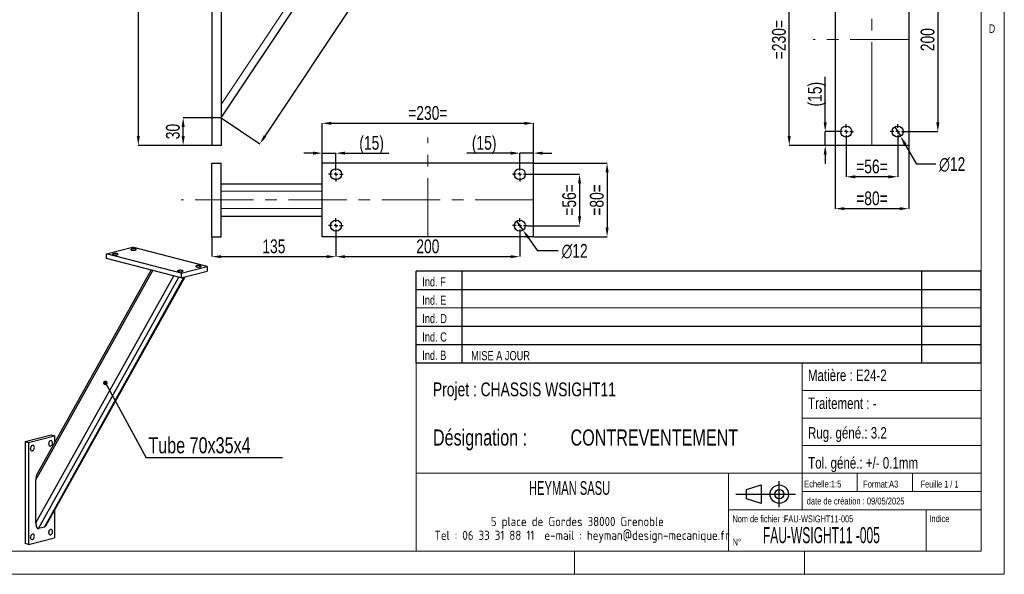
# Model space of a CAD drawing. Header units: millimetres. Extents: x 5 to 415, y 5 to 292.
# Tile 3 of 4: x 201 to 415, y 5 to 126. Entities that reach past the tile are written whole.
import ezdxf
from ezdxf.enums import TextEntityAlignment as Align

# ---------------------------------------------------------------- set-up
doc = ezdxf.new("R2010")
doc.units = ezdxf.units.MM
doc.header["$PDSIZE"] = -1
doc.linetypes.add('CENTERX2', pattern=[20.32, 12.7, -2.54, 2.54, -2.54])
for name, color, linetype in [('COTES', 1, 'Continuous'), ('NOTES', 6, 'Continuous'), ('TRAIT-FINS', 9, 'Continuous'), ('TRAIT-MIXTES', 3, 'CENTERX2')]:
    doc.layers.add(name, color=color, linetype=linetype)
doc.layers.add('TRAIT-FORT', color=4, linetype='Continuous', lineweight=25)
doc.styles.add('SLDTEXTSTYLE0', font='TXT', dxfattribs={"width": 0.75})
doc.styles.add('SLDTEXTSTYLE2', font='TXT', dxfattribs={"width": 0.559317})
doc.styles.add('SLDTEXTSTYLE3', font='TXT', dxfattribs={"width": 0.666172})
doc.styles.add('SLDTEXTSTYLE4', font='TXT', dxfattribs={"width": 0.692308})
doc.styles.add('SLDTEXTSTYLE5', font='ISOCP3', dxfattribs={"width": 0.96})
doc.styles.add('SLDTEXTSTYLE6', font='TXT', dxfattribs={"width": 0.605})
doc.dimstyles.new('SLDDIMSTYLE0', dxfattribs={"dimtxt": 3, "dimasz": 2, "dimexe": 0, "dimexo": 0.0625, "dimgap": 0.75, "dimtad": 1, "dimlfac": 5, "dimrnd": 1e-09, "dimzin": 12, "dimdsep": 46, "dimtxsty": 'SLDTEXTSTYLE0', "dimsah": 1, "dimcen": 0.09, "dimadec": 0, "dimazin": 3, "dimtfac": 1, "dimtmove": 0, "dimatfit": 0, "dimfxl": 1, "dimfrac": 2, "dimtolj": 1, "dimtzin": 12, "dimarcsym": 0})
doc.dimstyles.new('SLDDIMSTYLE1', dxfattribs={"dimtxt": 3, "dimasz": 2, "dimexe": 0, "dimexo": 0.0625, "dimgap": 0.75, "dimtad": 1, "dimlfac": 5, "dimrnd": 1e-09, "dimzin": 12, "dimdsep": 46, "dimtxsty": 'SLDTEXTSTYLE0', "dimsah": 1, "dimcen": 0.09, "dimadec": 0, "dimazin": 3, "dimtfac": 1, "dimtofl": 0, "dimtmove": 0, "dimatfit": 3, "dimfxl": 1, "dimfrac": 2, "dimtolj": 1, "dimtzin": 12, "dimarcsym": 0})
doc.dimstyles.new('SLDDIMSTYLE2', dxfattribs={"dimtxt": 3, "dimasz": 2, "dimexe": 0, "dimexo": 0.0625, "dimgap": 0.75, "dimtad": 1, "dimdec": 0, "dimlfac": 5, "dimrnd": 1e-09, "dimzin": 12, "dimdsep": 46, "dimtxsty": 'SLDTEXTSTYLE0', "dimsah": 1, "dimcen": 0.09, "dimadec": 0, "dimazin": 3, "dimtfac": 1, "dimtdec": 0, "dimtofl": 0, "dimtmove": 0, "dimatfit": 3, "dimfxl": 1, "dimfrac": 2, "dimtolj": 1, "dimtzin": 12, "dimarcsym": 0})
doc.dimstyles.new('SLDDIMSTYLE4', dxfattribs={"dimtxt": 3, "dimasz": 2, "dimexe": 0, "dimexo": 0.0625, "dimgap": 0.75, "dimtad": 0, "dimtih": 1, "dimtoh": 1, "dimlfac": 5, "dimrnd": 1e-09, "dimzin": 12, "dimdsep": 46, "dimtxsty": 'SLDTEXTSTYLE0', "dimblk1": 'NONE', "dimsah": 1, "dimcen": 0, "dimadec": 0, "dimazin": 3, "dimtfac": 1, "dimtmove": 0, "dimatfit": 3, "dimldrblk": 'NONE', "dimfxl": 1, "dimfrac": 2, "dimtolj": 1, "dimtzin": 12, "dimarcsym": 0})
doc.dimstyles.new('SLDDIMSTYLE5', dxfattribs={"dimtxt": 0.18, "dimasz": 1, "dimexe": 0, "dimexo": 0.0625, "dimgap": 0, "dimtad": 0, "dimtih": 1, "dimtoh": 1, "dimdec": 0, "dimrnd": 1e-09, "dimzin": 0, "dimdsep": 46, "dimtxsty": 'Standard', "dimblk1": 'DOT', "dimblk2": 'DOT', "dimsah": 1, "dimcen": 0.09, "dimadec": 0, "dimazin": 0, "dimtfac": 1, "dimtdec": 0, "dimtofl": 0, "dimtmove": 0, "dimatfit": 3, "dimldrblk": 'DOT', "dimfxl": 1, "dimfrac": 2, "dimtolj": 1, "dimtzin": 0, "dimarcsym": 0})
doc.dimstyles.new('SLDDIMSTYLE6', dxfattribs={"dimtxt": 3, "dimasz": 2, "dimexe": 0, "dimexo": 0.0625, "dimgap": 0.75, "dimtad": 0, "dimtih": 1, "dimtoh": 1, "dimlfac": 5, "dimrnd": 1e-09, "dimzin": 12, "dimdsep": 46, "dimtxsty": 'SLDTEXTSTYLE0', "dimblk1": 'NONE', "dimsah": 1, "dimcen": 0, "dimadec": 0, "dimazin": 3, "dimtfac": 1, "dimtmove": 0, "dimatfit": 3, "dimldrblk": 'NONE', "dimfxl": 1, "dimfrac": 2, "dimtolj": 1, "dimtzin": 12, "dimarcsym": 0})

# ---------------------------------------------------------------- blocks, each defined once
blk = doc.blocks.new('Bloc2')
for p, q in [((2.32, 3.8), (5.55, 4.8)), ((5.55, 4.8), (5.55, 0.8)), ((9.48, 0), (9.48, 5.6)), ((0, 2.8), (12.98, 2.8)), ((2.32, 1.8), (2.32, 3.8)), ((5.55, 0.8), (2.32, 1.8))]:
    blk.add_line(p, q)
for radius in [2, 1]:
    blk.add_circle((9.48, 2.8), radius)
blk = doc.blocks.new('TAB MODIFS')
for p, q in [((123, 20), (0, 20)), ((0, 0), (0, 20)), ((10, 20), (10, 0)), ((110, 20), (110, 0)), ((123, 0), (123, 20)), ((0, 16), (123, 16)), ((0, 8), (123, 8)), ((0, 4), (123, 4)), ((0, 0), (123, 0))]:
    blk.add_line(p, q)
at = {"color": 7, "linetype": 'Continuous', "lineweight": 18}
blk.add_line((0, 12), (123, 12), dxfattribs=at)
at = {"color": 7}
for tag in ['AUTOATTR0', 'AUTOATTR1', 'AUTOATTR2', 'AUTOATTR3', 'AUTOATTR4', 'AUTOATTR5', 'AUTOATTR6', 'AUTOATTR7', 'AUTOATTR8', 'AUTOATTR9']:
    blk.add_attdef(tag, (0, 0), '', height=1, dxfattribs=at)
at = {"layer": 'NOTES', "color": 211, "char_height": 2, "attachment_point": 1, "style": 'SLDTEXTSTYLE0'}
for s, insert in [('Ind. F', (1.36, 18.66)), ('Ind. E', (1.36, 14.66)), ('Ind. D', (1.36, 10.66)), ('Ind. C', (1.36, 6.66)), ('Ind. B', (1.36, 2.66))]:
    blk.add_mtext(s, dxfattribs=dict(at, insert=insert))
blk = doc.blocks.new('SW_NOTE_1')
at = {"layer": 'NOTES', "color": 0, "char_height": 3.5, "attachment_point": 1, "style": 'SLDTEXTSTYLE0'}
for s, insert in [('Désignation :', (0, 4.51)), ('CONTREVENTEMENT', (29.93, 4.51))]:
    blk.add_mtext(s, dxfattribs=dict(at, insert=insert))
blk = doc.blocks.new('SW_NOTE_2')
at = {"layer": 'NOTES', "color": 0, "char_height": 2, "attachment_point": 2, "style": 'SLDTEXTSTYLE5'}
for s, insert in [('5 place de Gordes 38000 Grenoble', (20.94, 2.58)), ('Tel : 06 33 31 88 11  e-mail : heyman@design-mecanique.fr', (22, -0.42))]:
    blk.add_mtext(s, dxfattribs=dict(at, insert=insert))
blk = doc.blocks.new('_D_31')
at = {"layer": 'COTES', "color": 0, "lineweight": -2, "transparency": 16777216}
for p, q in [((292.51, 238.34), (226.57, 238.34)), ((226.57, 236.34), (226.57, 100.34)), ((242.51, 98.34), (226.57, 98.34))]:
    blk.add_line(p, q, dxfattribs=at)
at = {"layer": 'COTES', "color": 0, "transparency": 16777216}
for points in [[(226.24, 236.34), (226.91, 236.34), (226.57, 238.34)], [(226.24, 100.34), (226.91, 100.34), (226.57, 98.34)]]:
    blk.add_solid(points, dxfattribs=at)
at = {"layer": 'Defpoints', "color": 0, "transparency": 16777216}
for p in [(292.57, 238.34), (226.57, 98.34), (242.57, 98.34)]:
    blk.add_point(p, dxfattribs=at)
at = {"layer": 'COTES', "color": 0, "transparency": 16777216, "insert": (222.82, 168.34), "char_height": 3, "attachment_point": 2, "rotation": 90, "style": 'SLDTEXTSTYLE0'}
blk.add_mtext('\\A1;700', dxfattribs=at)
blk = doc.blocks.new('_D_32')
at = {"layer": 'COTES', "color": 0, "lineweight": -2, "transparency": 16777216}
for p, q in [((332.63, 236.31), (341.03, 230.7)), ((254.14, 100.37), (339.92, 229.04)), ((244.63, 104.31), (253.03, 98.7))]:
    blk.add_line(p, q, dxfattribs=at)
at = {"layer": 'COTES', "color": 0, "transparency": 16777216}
for points in [[(339.65, 229.22), (340.2, 228.85), (341.03, 230.7)], [(253.87, 100.55), (254.42, 100.18), (253.03, 98.7)]]:
    blk.add_solid(points, dxfattribs=at)
at = {"layer": 'Defpoints', "color": 0, "transparency": 16777216}
for p in [(332.57, 236.34), (341.03, 230.7), (244.57, 104.34)]:
    blk.add_point(p, dxfattribs=at)
at = {"layer": 'COTES', "color": 0, "transparency": 16777216, "insert": (293.91, 166.78), "char_height": 3, "attachment_point": 2, "rotation": 56.3099, "style": 'SLDTEXTSTYLE0'}
blk.add_mtext('\\A1;(793)', dxfattribs=at)
blk = doc.blocks.new('_D_34')
at = {"layer": 'COTES', "color": 0, "lineweight": -2, "transparency": 16777216}
for p, q in [((244.51, 104.34), (236.33, 104.34)), ((236.33, 100.34), (236.33, 102.34)), ((242.51, 98.34), (236.33, 98.34))]:
    blk.add_line(p, q, dxfattribs=at)
at = {"layer": 'COTES', "color": 0, "transparency": 16777216}
for points in [[(235.99, 102.34), (236.66, 102.34), (236.33, 104.34)], [(235.99, 100.34), (236.66, 100.34), (236.33, 98.34)]]:
    blk.add_solid(points, dxfattribs=at)
at = {"layer": 'Defpoints', "color": 0, "transparency": 16777216}
for p in [(236.33, 104.34), (244.57, 104.34), (242.57, 98.34)]:
    blk.add_point(p, dxfattribs=at)
at = {"layer": 'COTES', "color": 0, "transparency": 16777216, "insert": (232.58, 101.34), "char_height": 3, "attachment_point": 2, "rotation": 90, "style": 'SLDTEXTSTYLE0'}
blk.add_mtext('\\A1;30', dxfattribs=at)
blk = doc.blocks.new('_D_38')
at = {"layer": 'COTES', "color": 0, "lineweight": -2, "transparency": 16777216}
for p, q in [((393.46, 141.34), (400.54, 141.34)), ((400.54, 139.34), (400.54, 103.34)), ((393.46, 101.34), (400.54, 101.34))]:
    blk.add_line(p, q, dxfattribs=at)
at = {"layer": 'COTES', "color": 0, "transparency": 16777216}
for points in [[(400.2, 139.34), (400.87, 139.34), (400.54, 141.34)], [(400.2, 103.34), (400.87, 103.34), (400.54, 101.34)]]:
    blk.add_solid(points, dxfattribs=at)
at = {"layer": 'Defpoints', "color": 0, "transparency": 16777216}
for p in [(393.4, 141.34), (393.4, 101.34), (400.54, 101.34)]:
    blk.add_point(p, dxfattribs=at)
at = {"layer": 'COTES', "color": 0, "transparency": 16777216, "insert": (396.79, 121.34), "char_height": 3, "attachment_point": 2, "rotation": 90, "style": 'SLDTEXTSTYLE0'}
blk.add_mtext('\\A1;200', dxfattribs=at)
blk = doc.blocks.new('_D_39')
at = {"layer": 'COTES', "color": 0, "lineweight": -2, "transparency": 16777216}
for p, q in [((380.6, 99.68), (380.6, 91.5)), ((391.8, 99.68), (391.8, 91.5)), ((389.8, 91.5), (382.6, 91.5))]:
    blk.add_line(p, q, dxfattribs=at)
at = {"layer": 'COTES', "color": 0, "transparency": 16777216}
for points in [[(382.6, 91.83), (382.6, 91.16), (380.6, 91.5)], [(389.8, 91.83), (389.8, 91.16), (391.8, 91.5)]]:
    blk.add_solid(points, dxfattribs=at)
at = {"layer": 'Defpoints', "color": 0, "transparency": 16777216}
for p in [(380.6, 99.74), (391.8, 99.74), (380.6, 91.5)]:
    blk.add_point(p, dxfattribs=at)
at = {"layer": 'COTES', "color": 0, "transparency": 16777216, "insert": (386.2, 95.25), "char_height": 3, "attachment_point": 2, "style": 'SLDTEXTSTYLE0'}
blk.add_mtext('\\A1;=56=', dxfattribs=at)
blk = doc.blocks.new('_D_40')
at = {"layer": 'COTES', "color": 0, "lineweight": -2, "transparency": 16777216}
for p, q in [((378.2, 98.28), (378.2, 84.56)), ((394.2, 98.28), (394.2, 84.56)), ((392.2, 84.56), (380.2, 84.56))]:
    blk.add_line(p, q, dxfattribs=at)
at = {"layer": 'COTES', "color": 0, "transparency": 16777216}
for points in [[(380.2, 84.89), (380.2, 84.23), (378.2, 84.56)], [(392.2, 84.89), (392.2, 84.23), (394.2, 84.56)]]:
    blk.add_solid(points, dxfattribs=at)
at = {"layer": 'Defpoints', "color": 0, "transparency": 16777216}
for p in [(378.2, 98.34), (394.2, 98.34), (378.2, 84.56)]:
    blk.add_point(p, dxfattribs=at)
at = {"layer": 'COTES', "color": 0, "transparency": 16777216, "insert": (386.2, 88.31), "char_height": 3, "attachment_point": 2, "style": 'SLDTEXTSTYLE0'}
blk.add_mtext('\\A1;=80=', dxfattribs=at)
blk = doc.blocks.new('_D_41')
at = {"layer": 'COTES', "color": 0, "lineweight": -2, "transparency": 16777216}
for p, q in [((378.13, 144.34), (368.2, 144.34)), ((368.2, 100.34), (368.2, 142.34)), ((378.13, 98.34), (368.2, 98.34))]:
    blk.add_line(p, q, dxfattribs=at)
at = {"layer": 'COTES', "color": 0, "transparency": 16777216}
for points in [[(367.86, 142.34), (368.53, 142.34), (368.2, 144.34)], [(367.86, 100.34), (368.53, 100.34), (368.2, 98.34)]]:
    blk.add_solid(points, dxfattribs=at)
at = {"layer": 'Defpoints', "color": 0, "transparency": 16777216}
for p in [(368.2, 144.34), (378.2, 144.34), (378.2, 98.34)]:
    blk.add_point(p, dxfattribs=at)
at = {"layer": 'COTES', "color": 0, "transparency": 16777216, "insert": (364.45, 121.34), "char_height": 3, "attachment_point": 2, "rotation": 90, "style": 'SLDTEXTSTYLE0'}
blk.add_mtext('\\A1;=230=', dxfattribs=at)
blk = doc.blocks.new('_D_43')
at = {"layer": 'COTES', "color": 0, "lineweight": -2, "transparency": 16777216}
for p, q in [((376.03, 103.34), (376.03, 113.22)), ((378.93, 101.34), (376.03, 101.34)), ((376.03, 98.34), (376.03, 101.34)), ((378.13, 98.34), (376.03, 98.34)), ((376.03, 96.34), (376.03, 94.34))]:
    blk.add_line(p, q, dxfattribs=at)
at = {"layer": 'COTES', "color": 0, "transparency": 16777216}
for points in [[(375.7, 103.34), (376.36, 103.34), (376.03, 101.34)], [(375.7, 96.34), (376.36, 96.34), (376.03, 98.34)]]:
    blk.add_solid(points, dxfattribs=at)
at = {"layer": 'Defpoints', "color": 0, "transparency": 16777216}
for p in [(379, 101.34), (376.03, 98.34), (378.2, 98.34)]:
    blk.add_point(p, dxfattribs=at)
at = {"layer": 'COTES', "color": 0, "transparency": 16777216, "insert": (372.28, 109.47), "char_height": 3, "attachment_point": 2, "rotation": 90, "style": 'SLDTEXTSTYLE0'}
blk.add_mtext('\\A1;(15)', dxfattribs=at)
blk = doc.blocks.new('_D_44')
at = {"layer": 'COTES', "color": 0, "lineweight": -2, "transparency": 16777216}
for p, q in [((391.19, 102.38), (392.4, 100.31)), ((395.95, 94.26), (393.41, 98.58)), ((400.07, 94.26), (395.95, 94.26))]:
    blk.add_line(p, q, dxfattribs=at)
at = {"layer": 'COTES', "color": 0, "transparency": 16777216}
blk.add_solid([(393.7, 98.75), (393.13, 98.41), (392.4, 100.31)], dxfattribs=at)
at = {"layer": 'Defpoints', "color": 0, "transparency": 16777216}
for p in [(391.19, 102.38), (392.4, 100.31)]:
    blk.add_point(p, dxfattribs=at)
at = {"layer": 'COTES', "color": 0, "transparency": 16777216, "insert": (400.82, 95.76), "char_height": 3, "attachment_point": 1, "style": 'SLDTEXTSTYLE0'}
blk.add_mtext('\\A1;∅12', dxfattribs=at)
blk = doc.blocks.new('_None')
blk = doc.blocks.new('SW_CENTERMARKSYMBOL_8')
at = {"layer": 'TRAIT-MIXTES', "color": 0}
for p, q in [((-0.8, 0), (-1.6, 0)), ((0, 0), (-0.4, 0)), ((0, 0.8), (0, 1.6)), ((0, 0), (0, 0.4)), ((0, 0), (0, -0.4)), ((0, 0), (0.4, 0)), ((0.8, 0), (1.6, 0)), ((0, -0.8), (0, -1.6))]:
    blk.add_line(p, q, dxfattribs=at)
blk = doc.blocks.new('SW_CENTERMARKSYMBOL_9')
at = {"layer": 'TRAIT-MIXTES', "color": 0}
for p, q in [((-0.8, 0), (-1.6, 0)), ((0, 0), (-0.4, 0)), ((0, 0.8), (0, 1.6)), ((0, 0), (0, 0.4)), ((0, 0), (0, -0.4)), ((0, 0), (0.4, 0)), ((0.8, 0), (1.6, 0)), ((0, -0.8), (0, -1.6))]:
    blk.add_line(p, q, dxfattribs=at)
blk = doc.blocks.new('_D_45')
at = {"layer": 'COTES', "color": 0, "lineweight": -2, "transparency": 16777216}
for p, q in [((242.57, 78.4), (242.57, 74.12)), ((269.57, 79.2), (269.57, 74.12)), ((244.57, 74.12), (267.57, 74.12))]:
    blk.add_line(p, q, dxfattribs=at)
at = {"layer": 'COTES', "color": 0, "transparency": 16777216}
for points in [[(244.57, 74.45), (244.57, 73.79), (242.57, 74.12)], [(267.57, 74.45), (267.57, 73.79), (269.57, 74.12)]]:
    blk.add_solid(points, dxfattribs=at)
at = {"layer": 'Defpoints', "color": 0, "transparency": 16777216}
for p in [(242.57, 78.46), (269.57, 79.26), (269.57, 74.12)]:
    blk.add_point(p, dxfattribs=at)
at = {"layer": 'COTES', "color": 0, "transparency": 16777216, "insert": (256.07, 77.87), "char_height": 3, "attachment_point": 2, "style": 'SLDTEXTSTYLE0'}
blk.add_mtext('\\A1;135', dxfattribs=at)
blk = doc.blocks.new('_D_46')
at = {"layer": 'COTES', "color": 0, "lineweight": -2, "transparency": 16777216}
for p, q in [((269.57, 79.2), (269.57, 74.12)), ((309.57, 79.2), (309.57, 74.12)), ((271.57, 74.12), (307.57, 74.12))]:
    blk.add_line(p, q, dxfattribs=at)
at = {"layer": 'COTES', "color": 0, "transparency": 16777216}
for points in [[(271.57, 74.45), (271.57, 73.79), (269.57, 74.12)], [(307.57, 74.45), (307.57, 73.79), (309.57, 74.12)]]:
    blk.add_solid(points, dxfattribs=at)
at = {"layer": 'Defpoints', "color": 0, "transparency": 16777216}
for p in [(269.57, 79.26), (309.57, 79.26), (309.57, 74.12)]:
    blk.add_point(p, dxfattribs=at)
at = {"layer": 'COTES', "color": 0, "transparency": 16777216, "insert": (289.57, 77.87), "char_height": 3, "attachment_point": 2, "style": 'SLDTEXTSTYLE0'}
blk.add_mtext('\\A1;200', dxfattribs=at)
blk = doc.blocks.new('_D_47')
at = {"layer": 'COTES', "color": 0, "lineweight": -2, "transparency": 16777216}
for p, q in [((266.57, 94.53), (266.57, 103.14)), ((268.57, 103.14), (310.57, 103.14)), ((312.57, 94.53), (312.57, 103.14))]:
    blk.add_line(p, q, dxfattribs=at)
at = {"layer": 'COTES', "color": 0, "transparency": 16777216}
for points in [[(268.57, 103.47), (268.57, 102.81), (266.57, 103.14)], [(310.57, 103.47), (310.57, 102.81), (312.57, 103.14)]]:
    blk.add_solid(points, dxfattribs=at)
at = {"layer": 'Defpoints', "color": 0, "transparency": 16777216}
for p in [(312.57, 103.14), (266.57, 94.46), (312.57, 94.46)]:
    blk.add_point(p, dxfattribs=at)
at = {"layer": 'COTES', "color": 0, "transparency": 16777216, "insert": (289.57, 106.89), "char_height": 3, "attachment_point": 2, "style": 'SLDTEXTSTYLE0'}
blk.add_mtext('\\A1;=230=', dxfattribs=at)
blk = doc.blocks.new('_D_48')
at = {"layer": 'COTES', "color": 0, "lineweight": -2, "transparency": 16777216}
for p, q in [((311.24, 92.06), (322.57, 92.06)), ((322.57, 90.06), (322.57, 82.86)), ((311.24, 80.86), (322.57, 80.86))]:
    blk.add_line(p, q, dxfattribs=at)
at = {"layer": 'COTES', "color": 0, "transparency": 16777216}
for points in [[(322.24, 90.06), (322.91, 90.06), (322.57, 92.06)], [(322.24, 82.86), (322.91, 82.86), (322.57, 80.86)]]:
    blk.add_solid(points, dxfattribs=at)
at = {"layer": 'Defpoints', "color": 0, "transparency": 16777216}
for p in [(311.17, 92.06), (311.17, 80.86), (322.57, 80.86)]:
    blk.add_point(p, dxfattribs=at)
at = {"layer": 'COTES', "color": 0, "transparency": 16777216, "insert": (318.82, 86.46), "char_height": 3, "attachment_point": 2, "rotation": 90, "style": 'SLDTEXTSTYLE0'}
blk.add_mtext('\\A1;=56=', dxfattribs=at)
blk = doc.blocks.new('_D_49')
at = {"layer": 'COTES', "color": 0, "lineweight": -2, "transparency": 16777216}
for p, q in [((312.64, 94.46), (328.57, 94.46)), ((328.57, 92.46), (328.57, 80.46)), ((312.64, 78.46), (328.57, 78.46))]:
    blk.add_line(p, q, dxfattribs=at)
at = {"layer": 'COTES', "color": 0, "transparency": 16777216}
for points in [[(328.24, 92.46), (328.91, 92.46), (328.57, 94.46)], [(328.24, 80.46), (328.91, 80.46), (328.57, 78.46)]]:
    blk.add_solid(points, dxfattribs=at)
at = {"layer": 'Defpoints', "color": 0, "transparency": 16777216}
for p in [(312.57, 94.46), (312.57, 78.46), (328.57, 78.46)]:
    blk.add_point(p, dxfattribs=at)
at = {"layer": 'COTES', "color": 0, "transparency": 16777216, "insert": (324.82, 86.46), "char_height": 3, "attachment_point": 2, "rotation": 90, "style": 'SLDTEXTSTYLE0'}
blk.add_mtext('\\A1;=80=', dxfattribs=at)
blk = doc.blocks.new('_D_50')
at = {"layer": 'COTES', "color": 0, "lineweight": -2, "transparency": 16777216}
for p, q in [((308.88, 81.84), (310.27, 79.89)), ((313.49, 75.39), (311.44, 78.26)), ((317.92, 75.39), (313.49, 75.39))]:
    blk.add_line(p, q, dxfattribs=at)
at = {"layer": 'COTES', "color": 0, "transparency": 16777216}
blk.add_solid([(311.71, 78.45), (311.16, 78.07), (310.27, 79.89)], dxfattribs=at)
at = {"layer": 'Defpoints', "color": 0, "transparency": 16777216}
for p in [(308.88, 81.84), (310.27, 79.89)]:
    blk.add_point(p, dxfattribs=at)
at = {"layer": 'COTES', "color": 0, "transparency": 16777216, "insert": (318.67, 76.89), "char_height": 3, "attachment_point": 1, "style": 'SLDTEXTSTYLE0'}
blk.add_mtext('\\A1;∅12', dxfattribs=at)
blk = doc.blocks.new('_D_51')
at = {"layer": 'COTES', "color": 0, "lineweight": -2, "transparency": 16777216}
for p, q in [((307.57, 96.64), (298.07, 96.64)), ((309.57, 93.73), (309.57, 96.64)), ((312.57, 96.64), (309.57, 96.64)), ((312.57, 94.53), (312.57, 96.64)), ((314.57, 96.64), (316.57, 96.64))]:
    blk.add_line(p, q, dxfattribs=at)
at = {"layer": 'COTES', "color": 0, "transparency": 16777216}
for points in [[(307.57, 96.98), (307.57, 96.31), (309.57, 96.64)], [(314.57, 96.98), (314.57, 96.31), (312.57, 96.64)]]:
    blk.add_solid(points, dxfattribs=at)
at = {"layer": 'Defpoints', "color": 0, "transparency": 16777216}
for p in [(312.57, 96.64), (312.57, 94.46), (309.57, 93.66)]:
    blk.add_point(p, dxfattribs=at)
at = {"layer": 'COTES', "color": 0, "transparency": 16777216, "insert": (301.82, 100.39), "char_height": 3, "attachment_point": 2, "style": 'SLDTEXTSTYLE0'}
blk.add_mtext('\\A1;(15)', dxfattribs=at)
blk = doc.blocks.new('_D_52')
at = {"layer": 'COTES', "color": 0, "lineweight": -2, "transparency": 16777216}
for p, q in [((264.57, 96.64), (262.57, 96.64)), ((266.57, 94.53), (266.57, 96.64)), ((266.57, 96.64), (269.57, 96.64)), ((269.57, 93.73), (269.57, 96.64)), ((271.57, 96.64), (281.08, 96.64))]:
    blk.add_line(p, q, dxfattribs=at)
at = {"layer": 'COTES', "color": 0, "transparency": 16777216}
for points in [[(264.57, 96.98), (264.57, 96.31), (266.57, 96.64)], [(271.57, 96.98), (271.57, 96.31), (269.57, 96.64)]]:
    blk.add_solid(points, dxfattribs=at)
at = {"layer": 'Defpoints', "color": 0, "transparency": 16777216}
for p in [(266.57, 96.64), (266.57, 94.46), (269.57, 93.66)]:
    blk.add_point(p, dxfattribs=at)
at = {"layer": 'COTES', "color": 0, "transparency": 16777216, "insert": (277.33, 100.39), "char_height": 3, "attachment_point": 2, "style": 'SLDTEXTSTYLE0'}
blk.add_mtext('\\A1;(15)', dxfattribs=at)
blk = doc.blocks.new('SW_CENTERMARKSYMBOL_12')
at = {"layer": 'TRAIT-MIXTES', "color": 0}
for p, q in [((-0.8, 0), (-1.6, 0)), ((0, 0), (-0.4, 0)), ((0, 0.8), (0, 1.6)), ((0, 0), (0, 0.4)), ((0, 0), (0, -0.4)), ((0, 0), (0.4, 0)), ((0.8, 0), (1.6, 0)), ((0, -0.8), (0, -1.6))]:
    blk.add_line(p, q, dxfattribs=at)
blk = doc.blocks.new('SW_CENTERMARKSYMBOL_13')
at = {"layer": 'TRAIT-MIXTES', "color": 0}
for p, q in [((-0.8, 0), (-1.6, 0)), ((0, 0), (-0.4, 0)), ((0, 0.8), (0, 1.6)), ((0, 0), (0, 0.4)), ((0, 0), (0, -0.4)), ((0, 0), (0.4, 0)), ((0.8, 0), (1.6, 0)), ((0, -0.8), (0, -1.6))]:
    blk.add_line(p, q, dxfattribs=at)
blk = doc.blocks.new('SW_CENTERMARKSYMBOL_14')
at = {"layer": 'TRAIT-MIXTES', "color": 0}
for p, q in [((-0.8, 0), (-1.6, 0)), ((0, 0), (-0.4, 0)), ((0, 0.8), (0, 1.6)), ((0, 0), (0, 0.4)), ((0, 0), (0, -0.4)), ((0, 0), (0.4, 0)), ((0.8, 0), (1.6, 0)), ((0, -0.8), (0, -1.6))]:
    blk.add_line(p, q, dxfattribs=at)
blk = doc.blocks.new('SW_CENTERMARKSYMBOL_15')
at = {"layer": 'TRAIT-MIXTES', "color": 0}
for p, q in [((-0.8, 0), (-1.6, 0)), ((0, 0), (-0.4, 0)), ((0, 0.8), (0, 1.6)), ((0, 0), (0, 0.4)), ((0, 0), (0, -0.4)), ((0, 0), (0.4, 0)), ((0.8, 0), (1.6, 0)), ((0, -0.8), (0, -1.6))]:
    blk.add_line(p, q, dxfattribs=at)
blk = doc.blocks.new('SW_NOTE_6')
at = {"layer": 'NOTES', "color": 0}
blk.add_line((29.62, 0), (0, 0), dxfattribs=at)
at = {"layer": 'NOTES', "color": 0, "insert": (0.45, 4.51), "char_height": 3.5, "attachment_point": 1, "style": 'SLDTEXTSTYLE0'}
blk.add_mtext('Tube 70x35x4', dxfattribs=at)
blk = doc.blocks.new('_Dot')
at = {"color": 0, "linetype": 'ByBlock', "lineweight": -2}
blk.add_line((-0.5, 0), (-1, 0), dxfattribs=at)
at = {"color": 0, "linetype": 'ByBlock', "const_width": 0.5}
blk.add_lwpolyline([(-0.25, 0, 1), (0.25, 0, 1)], format="xyb", close=True, dxfattribs=at)

msp = doc.modelspace()

# ---------------------------------------------------------------- linework, layer by layer
at = {"lineweight": 18}
for p, q in [((415, 5), (415, 292)), ((410, 287), (410, 10)), ((286.999, 50.9996), (286.999, 9.9996)), ((409.999, 50.9996), (286.999, 50.9996)), ((370.999, 50.9996), (370.999, 18.9996)), ((370.999, 44.9996), (409.999, 44.9996)), ((370.999, 38.9996), (409.999, 38.9996)), ((370.999, 32.9996), (409.999, 32.9996)), ((286.999, 26.9996), (409.999, 26.9996)), ((354.999, 26.9996), (354.999, 9.9996)), ((382.999, 26.9996), (382.999, 22.9996)), ((394.999, 26.9996), (394.999, 22.9996)), ((370.999, 22.9996), (409.999, 22.9996)), ((354.999, 18.9996), (409.999, 18.9996)), ((397.999, 18.9996), (397.999, 9.9996)), ((10, 10), (410, 10)), ((321.499, 9.9996), (321.499, 4.9996)), ((371.499, 9.9996), (371.499, 4.9996)), ((5, 5), (415, 5))]:
    msp.add_line(p, q, dxfattribs=at)
at = {"layer": 'TRAIT-FINS', "lineweight": 18}
for p, q in [((244.5743, 107.2272), (330.6513, 236.3427)), ((244.5743, 88.3638), (266.5743, 88.3638)), ((244.5743, 84.5638), (266.5743, 84.5638))]:
    msp.add_line(p, q, dxfattribs=at)
at = {"layer": 'TRAIT-FORT', "lineweight": 25}
for p, q in [((244.5743, 104.3427), (332.5743, 236.3427)), ((242.5743, 144.3427), (242.5743, 98.3427)), ((244.5743, 144.3427), (244.5743, 98.3427)), ((378.1962, 144.3427), (378.1962, 98.3427)), ((394.1962, 144.3427), (394.1962, 98.3427)), ((244.5743, 98.3427), (242.5743, 98.3427)), ((394.1962, 98.3427), (378.1962, 98.3427)), ((242.5743, 94.4638), (244.5743, 94.4638)), ((242.5743, 78.4638), (242.5743, 94.4638)), ((244.5743, 78.4638), (244.5743, 94.4638)), ((266.5743, 78.4638), (266.5743, 94.4638)), ((312.5743, 94.4638), (266.5743, 94.4638)), ((312.5743, 78.4638), (312.5743, 94.4638)), ((244.5743, 89.9638), (266.5743, 89.9638)), ((244.5743, 82.9638), (266.5743, 82.9638)), ((242.5743, 78.4638), (244.5743, 78.4638)), ((312.5743, 78.4638), (266.5743, 78.4638)), ((219.6462, 74.7067), (225.303, 76.1708)), ((241.5665, 71.9615), (225.303, 76.1708)), ((235.9096, 70.4974), (219.6462, 74.7067)), ((219.6462, 73.7408), (219.6462, 74.7067)), ((235.9096, 69.5315), (219.6462, 73.7408)), ((204.2666, 25.5901), (229.7084, 71.1365)), ((229.3306, 71.2343), (204.5335, 26.8422)), ((235.9096, 70.4974), (241.5665, 71.9615)), ((235.9096, 69.5315), (241.5665, 70.9956)), ((241.5665, 71.9615), (241.5665, 70.9956)), ((204.2666, 16.1869), (234.2975, 69.9488)), ((204.8323, 14.9402), (235.4001, 69.6634)), ((206.1758, 15.2879), (236.5714, 69.7028)), ((206.4745, 15.5753), (236.733, 69.7446)), ((235.9096, 70.4974), (235.9096, 69.5315)), ((201.9685, 33.8835), (207.6253, 35.3476)), ((202.6756, 33.7005), (208.3325, 35.1646)), ((207.6253, 35.3476), (208.3325, 35.1646)), ((208.3325, 35.1646), (208.3325, 33.6431)), ((201.9685, 33.8835), (202.6756, 33.7005)), ((201.9685, 33.8835), (201.9685, 11.6672)), ((202.6756, 33.7005), (202.6756, 11.4842)), ((204.2666, 16.1869), (204.2666, 25.5901)), ((208.3325, 18.9014), (208.3325, 12.9483)), ((206.1758, 15.2879), (204.8323, 14.9402)), ((202.6756, 11.4842), (208.3325, 12.9483)), ((202.6756, 11.4842), (201.9685, 11.6672))]:
    msp.add_line(p, q, dxfattribs=at)
at = {"layer": 'TRAIT-FORT', "lineweight": 25, "flags": 128}
for points in [[(225.0909, 75.5669), (225.2097, 75.543), (225.3478, 75.5276), (225.4963, 75.5215), (225.646, 75.5251), (225.7875, 75.5383), (225.9119, 75.5602), (226.0114, 75.5894), (226.0797, 75.6241), (226.1125, 75.6621), (226.1078, 75.701), (226.0658, 75.7384), (225.9892, 75.7719), (225.8829, 75.7994), (225.7534, 75.8192), (225.609, 75.8301), (225.4587, 75.8313), (225.3119, 75.8228), (225.1779, 75.8051), (225.0651, 75.7794), (224.9805, 75.7472), (224.9296, 75.7106), (224.9154, 75.6718), (224.939, 75.6334), (224.9987, 75.5976), (225.0909, 75.5669)], [(221.1311, 74.542), (221.2499, 74.5182), (221.388, 74.5027), (221.5365, 74.4966), (221.6862, 74.5003), (221.8277, 74.5135), (221.9521, 74.5353), (222.0516, 74.5645), (222.1199, 74.5992), (222.1527, 74.6372), (222.148, 74.6761), (222.106, 74.7135), (222.0294, 74.747), (221.9231, 74.7745), (221.7936, 74.7943), (221.6492, 74.8052), (221.4989, 74.8064), (221.3521, 74.7979), (221.2181, 74.7803), (221.1053, 74.7545), (221.0207, 74.7223), (220.9698, 74.6857), (220.9556, 74.6469), (220.9792, 74.6085), (221.0389, 74.5728), (221.1311, 74.542)], [(235.2732, 70.8818), (235.3921, 70.8579), (235.5301, 70.8424), (235.6786, 70.8364), (235.8284, 70.84), (235.9699, 70.8532), (236.0943, 70.8751), (236.1937, 70.9043), (236.262, 70.939), (236.2948, 70.977), (236.2901, 71.0159), (236.2481, 71.0532), (236.1716, 71.0867), (236.0652, 71.1143), (235.9358, 71.1341), (235.7913, 71.1449), (235.641, 71.1462), (235.4942, 71.1377), (235.3602, 71.12), (235.2474, 71.0943), (235.1629, 71.0621), (235.1119, 71.0254), (235.0978, 70.9867), (235.1213, 70.9482), (235.181, 70.9125), (235.2732, 70.8818)], [(239.233, 71.9066), (239.3519, 71.8828), (239.4899, 71.8673), (239.6384, 71.8612), (239.7882, 71.8649), (239.9297, 71.8781), (240.0541, 71.9), (240.1535, 71.9291), (240.2218, 71.9638), (240.2546, 72.0018), (240.2499, 72.0407), (240.2079, 72.0781), (240.1314, 72.1116), (240.025, 72.1391), (239.8956, 72.159), (239.7511, 72.1698), (239.6008, 72.171), (239.454, 72.1625), (239.32, 72.1449), (239.2072, 72.1191), (239.1227, 72.0869), (239.0717, 72.0503), (239.0576, 72.0116), (239.0811, 71.9731), (239.1408, 71.9374), (239.233, 71.9066)], [(203.5241, 33.0508), (203.4186, 33.0053), (203.3197, 32.9262), (203.2337, 32.8186), (203.1659, 32.6891), (203.1206, 32.5459), (203.1007, 32.398), (203.1074, 32.2548), (203.1402, 32.1251), (203.1972, 32.0172), (203.2747, 31.9378), (203.3679, 31.892), (203.471, 31.8825), (203.5773, 31.91), (203.6803, 31.9728), (203.7735, 32.0669), (203.851, 32.1864), (203.908, 32.3238), (203.9409, 32.4705), (203.9476, 32.6172), (203.9276, 32.7548), (203.8823, 32.8745), (203.8146, 32.9689), (203.7285, 33.032), (203.6296, 33.0599), (203.5241, 33.0508)], [(207.4839, 34.0757), (207.3784, 34.0302), (207.2795, 33.9511), (207.1935, 33.8434), (207.1257, 33.7139), (207.0804, 33.5708), (207.0605, 33.4229), (207.0672, 33.2797), (207.1, 33.15), (207.157, 33.0421), (207.2345, 32.9627), (207.3277, 32.9168), (207.4307, 32.9074), (207.5371, 32.9349), (207.6401, 32.9977), (207.7333, 33.0918), (207.8108, 33.2113), (207.8678, 33.3487), (207.9007, 33.4954), (207.9074, 33.6421), (207.8874, 33.7796), (207.8421, 33.8994), (207.7744, 33.9938), (207.6883, 34.0569), (207.5894, 34.0848), (207.4839, 34.0757)], [(203.5241, 13.7323), (203.4186, 13.6868), (203.3197, 13.6077), (203.2337, 13.5), (203.1659, 13.3706), (203.1206, 13.2274), (203.1007, 13.0795), (203.1074, 12.9363), (203.1402, 12.8066), (203.1972, 12.6987), (203.2747, 12.6193), (203.3679, 12.5734), (203.471, 12.564), (203.5773, 12.5915), (203.6803, 12.6543), (203.7735, 12.7484), (203.851, 12.8679), (203.908, 13.0053), (203.9409, 13.152), (203.9476, 13.2987), (203.9276, 13.4363), (203.8823, 13.556), (203.8146, 13.6504), (203.7285, 13.7135), (203.6296, 13.7414), (203.5241, 13.7323)], [(207.4839, 14.7572), (207.3784, 14.7116), (207.2795, 14.6326), (207.1935, 14.5249), (207.1257, 14.3954), (207.0804, 14.2523), (207.0605, 14.1044), (207.0672, 13.9611), (207.1, 13.8315), (207.157, 13.7236), (207.2345, 13.6442), (207.3277, 13.5983), (207.4307, 13.5888), (207.5371, 13.6164), (207.6401, 13.6792), (207.7333, 13.7733), (207.8108, 13.8928), (207.8678, 14.0302), (207.9007, 14.1769), (207.9074, 14.3236), (207.8874, 14.4611), (207.8421, 14.5809), (207.7744, 14.6752), (207.6883, 14.7384), (207.5894, 14.7663), (207.4839, 14.7572)]]:
    msp.add_lwpolyline(points, dxfattribs=at)
at = {"layer": 'TRAIT-FORT', "lineweight": 25}
for centre in [(380.5962, 101.3427), (391.7962, 101.3427), (269.5743, 92.0638), (309.5743, 92.0638), (269.5743, 80.8638), (309.5743, 80.8638)]:
    msp.add_circle(centre, 1.2, dxfattribs=at)
for centre in [(202.3928, 32.7641), (206.3526, 33.7889), (202.3928, 13.4455), (206.3526, 14.4704)]:
    msp.add_arc(centre, 0.8483, 326.771666, 4.206697, dxfattribs=at)
for centre, start_param, end_param in [((204.8323, 25.7365), 0.68120764, 1.69567039), ((204.8323, 16.3333), 1.69567039, 3.26646672), ((206.1758, 16.681), 3.26646672, 3.8228003)]:
    msp.add_ellipse(centre, major_axis=(0.0705, 1.4005), ratio=0.40078134, start_param=start_param, end_param=end_param, dxfattribs=at)
at = {"layer": 'TRAIT-MIXTES', "lineweight": 18}
for p, q in [((386.1962, 242.7073), (386.1962, 98.3427)), ((394.1962, 121.3427), (373.3879, 121.3427)), ((386.1962, 98.3427), (386.1962, 120.3393)), ((289.5743, 78.4638), (289.5743, 100.0329)), ((312.5743, 86.4638), (235.9085, 86.4638))]:
    msp.add_line(p, q, dxfattribs=at)

# ---------------------------------------------------------------- block references
ref = msp.add_blockref('TAB MODIFS', (286.9925, 50.9894))
ref.add_attrib('AUTOATTR1', 'MISE A JOUR', dxfattribs={"layer": 'NOTES', "color": 211, "height": 2, "style": 'SLDTEXTSTYLE0', "width": 0.75}).set_placement((298.9764, 50.9839), align=Align.BOTTOM_LEFT)
msp.add_blockref('Bloc2', (356.5589, 19.6339))
at = {"layer": 'NOTES'}
for name, p in [('SW_NOTE_1', (290.684, 32.0082)), ('SW_NOTE_6', (228.305, 30.3171)), ('SW_NOTE_2', (301.1573, 14.9054))]:
    msp.add_blockref(name, p, dxfattribs=at)
at = {"layer": 'TRAIT-MIXTES'}
for name, p in [('SW_CENTERMARKSYMBOL_8', (380.5962, 101.3427)), ('SW_CENTERMARKSYMBOL_9', (391.7962, 101.3427)), ('SW_CENTERMARKSYMBOL_15', (269.5743, 92.0638)), ('SW_CENTERMARKSYMBOL_13', (309.5743, 92.0638)), ('SW_CENTERMARKSYMBOL_14', (269.5743, 80.8638)), ('SW_CENTERMARKSYMBOL_12', (309.5743, 80.8638))]:
    msp.add_blockref(name, p, dxfattribs=at)

# ---------------------------------------------------------------- texts
at = {"layer": 'NOTES'}
for s, insert, char_height, attachment_point, style in [('D', (411.6667, 124.668), 1.8521, 1, 'SLDTEXTSTYLE0'), ('Matière : E24-2', (372.2655, 49.5547), 2.5, 1, 'SLDTEXTSTYLE0'), ('Projet : CHASSIS WSIGHT11', (290.684, 46.7425), 3, 1, 'SLDTEXTSTYLE0'), ('Traitement : -', (372.2972, 43.4676), 2.5, 1, 'SLDTEXTSTYLE0'), ('Rug. géné.: 3.2', (372.2837, 37.0335), 2.5, 1, 'SLDTEXTSTYLE0'), ('Tol. géné.: +/- 0.1mm', (372.3226, 30.4989), 2.5, 1, 'SLDTEXTSTYLE0'), ('HEYMAN SASU', (320.4107, 25.2841), 3, 2, 'SLDTEXTSTYLE6'), ('Echelle:1:5', (371.4524, 25.4043), 1.5, 1, 'SLDTEXTSTYLE0'), ('Format:A3', (384.2882, 25.3797), 1.5, 1, 'SLDTEXTSTYLE0'), ('Feuille 1 / 1', (396.8054, 25.3835), 1.5, 1, 'SLDTEXTSTYLE4'), ('date de création : 09/05/2025', (372.0079, 21.6943), 1.5, 1, 'SLDTEXTSTYLE0'), ('Nom de fichier :FAU-WSIGHT11-005', (355.8514, 17.8149), 1.5, 1, 'SLDTEXTSTYLE3'), ('Indice', (398.6917, 17.8597), 1.5, 1, 'SLDTEXTSTYLE0'), ('FAU-WSIGHT11 -005', (362.4669, 15.2757), 3.5, 1, 'SLDTEXTSTYLE2'), ('N°', (355.8771, 12.7646), 1.5, 1, 'SLDTEXTSTYLE0')]:
    msp.add_mtext(s, dxfattribs=dict(at, insert=insert, char_height=char_height, attachment_point=attachment_point, style=style))

# ---------------------------------------------------------------- dimensions: what is measured, and where the dimension line sits
at = {"layer": 'COTES'}
for base, p1, p2, dimstyle, picture, middle in [((226.5743, 98.3427), (292.5743, 238.3427), (242.5743, 98.3427), 'SLDDIMSTYLE1', '_D_31', (226.5743, 168.3427)), ((400.5379, 101.3427), (393.3962, 141.3427), (393.3962, 101.3427), 'SLDDIMSTYLE1', '_D_38', (400.5379, 121.3427)), ((236.3253, 104.3427), (242.5743, 98.3427), (244.5743, 104.3427), 'SLDDIMSTYLE0', '_D_34', (236.3253, 101.3427))]:
    dim = msp.add_linear_dim(base=base, p1=p1, p2=p2, angle=90, dimstyle=dimstyle, dxfattribs=at)
    dim.commit()
    dim.dimension.update_dxf_attribs({"geometry": picture, "text_midpoint": middle, "dimtype": 160})
for base, p1, p2, angle, text, dimstyle, picture, middle in [((341.0343, 230.7027), (244.5743, 104.3427), (332.5743, 236.3427), 56.309932, '(<>)', 'SLDDIMSTYLE2', '_D_32', (297.0343, 164.7027)), ((368.1962, 144.3427), (378.1962, 98.3427), (378.1962, 144.3427), 90, '=<>=', 'SLDDIMSTYLE1', '_D_41', (368.1962, 121.3427)), ((376.0313, 98.3427), (378.9962, 101.3427), (378.1962, 98.3427), 90, '(<>)', 'SLDDIMSTYLE0', '_D_43', (376.0313, 109.4699)), ((328.5743, 78.4638), (312.5743, 94.4638), (312.5743, 78.4638), 90, '=<>=', 'SLDDIMSTYLE1', '_D_49', (328.5743, 86.4638)), ((322.5743, 80.8638), (311.1743, 92.0638), (311.1743, 80.8638), 90, '=<>=', 'SLDDIMSTYLE1', '_D_48', (322.5743, 86.4638))]:
    dim = msp.add_linear_dim(base=base, p1=p1, p2=p2, angle=angle, text=text, dimstyle=dimstyle, dxfattribs=at)
    dim.commit()
    dim.dimension.update_dxf_attribs({"geometry": picture, "text_midpoint": middle, "dimtype": 160})
for base, p1, p2, text, dimstyle, picture, middle in [((312.5743, 103.1399), (266.5743, 94.4638), (312.5743, 94.4638), '=<>=', 'SLDDIMSTYLE1', '_D_47', (289.5743, 103.1399)), ((266.5743, 96.643), (269.5743, 93.6638), (266.5743, 94.4638), '(<>)', 'SLDDIMSTYLE0', '_D_52', (277.3337, 96.643)), ((312.5743, 96.643), (309.5743, 93.6638), (312.5743, 94.4638), '(<>)', 'SLDDIMSTYLE0', '_D_51', (301.8243, 96.643)), ((380.5962, 91.4951), (391.7962, 99.7427), (380.5962, 99.7427), '=<>=', 'SLDDIMSTYLE1', '_D_39', (386.1962, 91.4951)), ((378.1962, 84.5587), (394.1962, 98.3427), (378.1962, 98.3427), '=<>=', 'SLDDIMSTYLE1', '_D_40', (386.1962, 84.5587))]:
    dim = msp.add_linear_dim(base=base, p1=p1, p2=p2, text=text, dimstyle=dimstyle, dxfattribs=at)
    dim.commit()
    dim.dimension.update_dxf_attribs({"geometry": picture, "text_midpoint": middle, "dimtype": 160})
for p1, p2, dimstyle, picture, middle in [((391.1896, 102.3781), (392.4027, 100.3073), 'SLDDIMSTYLE6', '_D_44', (403.4428, 94.2571)), ((308.8765, 81.8401), (310.2721, 79.8876), 'SLDDIMSTYLE4', '_D_50', (321.2993, 75.3865))]:
    dim = msp.add_diameter_dim_2p(p1=p1, p2=p2, dimstyle=dimstyle, dxfattribs=at)
    dim.commit()
    dim.dimension.update_dxf_attribs({"geometry": picture, "text_midpoint": middle, "dimtype": 163})
for base, p1, p2, picture, middle in [((269.5743, 74.1209), (242.5743, 78.4638), (269.5743, 79.2638), '_D_45', (256.0743, 74.1209)), ((309.5743, 74.1209), (269.5743, 79.2638), (309.5743, 79.2638), '_D_46', (289.5743, 74.1209))]:
    dim = msp.add_linear_dim(base=base, p1=p1, p2=p2, dimstyle='SLDDIMSTYLE1', dxfattribs=at)
    dim.commit()
    dim.dimension.update_dxf_attribs({"geometry": picture, "text_midpoint": middle, "dimtype": 160})

# ---------------------------------------------------------------- leaders
at = {"layer": 'NOTES'}
msp.add_leader([(219.3964, 46.654), (228.305, 30.3171)], dimstyle='SLDDIMSTYLE5', dxfattribs=at)

doc.saveas('drawing.dxf')
